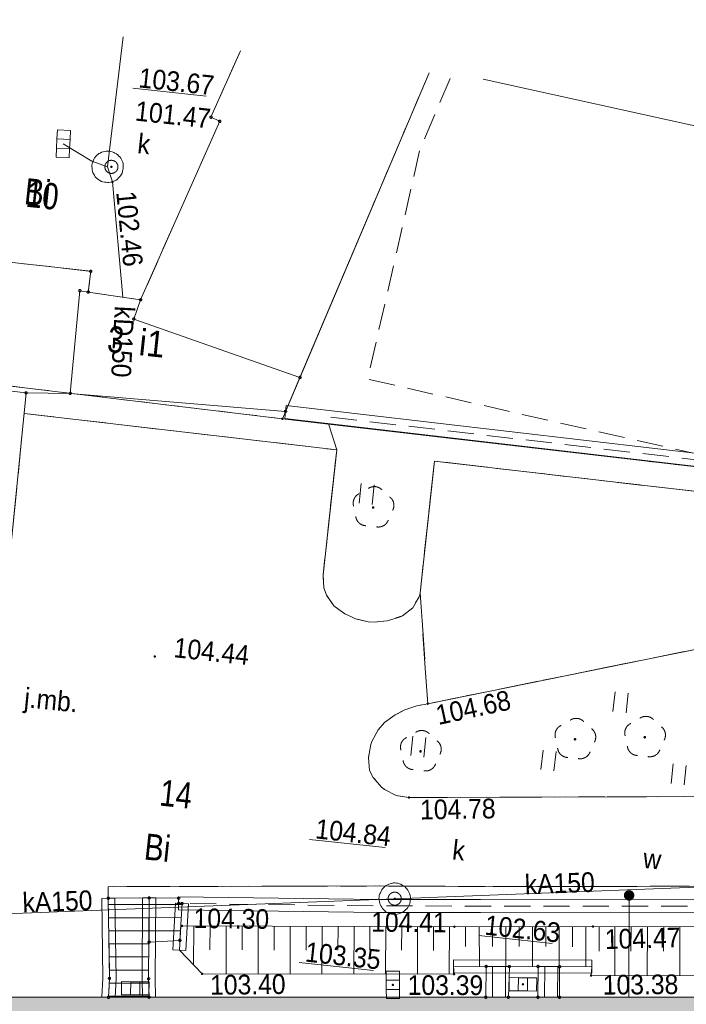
# Model space of a CAD drawing. Header units: millimetres. Extents: x -165388 to 921073, y -295343 to 494042.
# Tile 13 of 117: x -117947 to -92482, y -103108 to -65500. Entities that reach past the tile are written whole.
import ezdxf
from ezdxf.xclip import XClip

# ---------------------------------------------------------------- set-up
doc = ezdxf.new("R2010")
doc.units = ezdxf.units.MM
doc.header["$MEASUREMENT"] = 0
doc.header["$XCLIPFRAME"] = 0
for name, pattern in [('0.5_0.5', [1000, 500, -500]), ('1.0_0.5', [1500, 1000, -500]), ('1.5_0.5', [2000, 1500, -500]), ('mz1.0_0.5', [1500, 1000, -500])]:
    doc.linetypes.add(name, pattern=pattern)
for name, color, linetype in [('7795.2023_2_203-punkt graniczny', 7, 'Continuous'), ('7795.2023_2_drzewo liściaste (punkt)', 7, 'Continuous'), ('7795.2023_2_punkt o określonej wysokości (sieć kanalizacyjna)', 7, 'Continuous'), ('7795.2023_2_punkt wysokościowy sztuczny', 7, 'Continuous'), ('7795.2023_2_zasuwa - siec wodociągowa (punkt)', 7, 'Continuous'), ('Zagospodarowanie - Budynki', 7, 'Continuous')]:
    doc.layers.add(name, color=color, linetype=linetype)
for name, color, linetype, lineweight, true_color in [('7795.2023_2_210-oznaczenie konturu użytku gruntowego_Nr_pióra__3', 7, 'Continuous', 18, 0x959595), ('7795.2023_2_218-kontur użytku gruntowego_Nr_pióra__3', 7, 'Continuous', 18, 0x959595), ('7795.2023_2_drzewo liściaste (punkt)_Nr_pióra__94', 7, 'Continuous', 18, 0x4a4a4a), ('7795.2023_2_komora podziemna - przewód kanalizacyjny (powierzchnia)_Nr_pióra__34', 7, 'Continuous', 18, 0x4a4a4a), ('7795.2023_2_przewód kanalizacyjny (linia)-Atr1_Nr_pióra__34', 7, 'Continuous', 18, 0x4a4a4a), ('7795.2023_2_przewód kanalizacyjny (linia)_Nr_pióra__34', 7, 'Continuous', 18, 0x4a4a4a), ('7795.2023_2_przewód wodociągowy (linia)_Nr_pióra__5', 7, 'Continuous', 18, 0x1d1d1d), ('7795.2023_2_Punkt budynku_Nr_pióra__5', 7, 'Continuous', 18, 0x1d1d1d), ('7795.2023_2_punkt o określonej wysokości (sieć kanalizacyjna)-Atr2_Nr_pióra__34', 7, 'Continuous', 18, 0x4a4a4a), ('7795.2023_2_punkt o określonej wysokości (sieć kanalizacyjna)-Atr3_Nr_pióra__34', 7, 'Continuous', 18, 0x4a4a4a)]:
    doc.layers.add(name, color=color, linetype=linetype, lineweight=lineweight, true_color=true_color)
for name, color, linetype, lineweight in [('7795.2023_2_211-numer działki ewidencyjnej_Nr_pióra__7', 7, 'Continuous', 18), ('7795.2023_2_219-działka ewidencyjna_Nr_pióra__7', 7, 'Continuous', 18), ('7795.2023_2_312-budynek ewidencyjny_Nr_pióra__7', 7, 'Continuous', 18), ('7795.2023_2_312-oznaczenie budynku ewidencyjnego-Atr117_Nr_pióra__7', 7, 'Continuous', 18), ('7795.2023_2_312-oznaczenie budynku ewidencyjnego_Nr_pióra__7', 7, 'Continuous', 18), ('7795.2023_2_320-blok - kondygnacja nadziemna_Nr_pióra__7', 7, 'Continuous', 18), ('7795.2023_2_352-schody_Nr_pióra__7', 7, 'Continuous', 18), ('7795.2023_2_blok - kondygnacja podziemna_Nr_pióra__7', 7, 'Continuous', 18), ('7795.2023_2_chodnik (powierzchnia)_Nr_pióra__7', 7, 'Continuous', 18), ('7795.2023_2_jezdnia (powierzchnia)-Atr17_Nr_pióra__7', 7, 'Continuous', 18), ('7795.2023_2_jezdnia (powierzchnia)_Nr_pióra__7', 7, 'Continuous', 18), ('7795.2023_2_kratka ściekowa (punkt)_Nr_pióra__7', 7, 'Continuous', 18), ('7795.2023_2_krawężnik (linia)_Nr_pióra__7', 7, 'Continuous', 18), ('7795.2023_2_murek oporowy (linia)_Nr_pióra__7', 7, 'Continuous', 18), ('7795.2023_2_punkt o określonej wysokości (sieć kanalizacyjna)-Atr2_Nr_pióra__7', 7, 'Continuous', 18), ('7795.2023_2_punkt wysokościowy sztuczny-Atr2_Nr_pióra__7', 7, 'Continuous', 18), ('7795.2023_2_skarpa umocniona (powierzchnia)_Nr_pióra__7', 7, 'Continuous', 18), ('7795.2023_2_trawnik (powierzchnia) - symbol_Nr_pióra__7', 7, 'Continuous', 18), ('7795.2023_2_trawnik (powierzchnia)_Nr_pióra__7', 7, 'Continuous', 18), ('7795.2023_2_właz okrągły - siec kanalizacyjna (punkt)-Atr17_Nr_pióra__7', 7, 'Continuous', 18), ('7795.2023_2_właz okrągły - siec kanalizacyjna (punkt)_Nr_pióra__7', 7, 'Continuous', 18), ('7795.2023_2_zasuwa - siec wodociągowa (punkt)-Atr17_Nr_pióra__7', 7, 'Continuous', 18), ('Zagospodarowanie - Budynki_Nr_pióra__1', 7, 'Continuous', 13)]:
    doc.layers.add(name, color=color, linetype=linetype, lineweight=lineweight)
doc.styles.add('GENERATED_STYLE_1', font='txt')
doc.linetypes.add('450-500k', pattern='A,0,[2,A.01.1_PROJEKT_ZAGOSPODAROWANIA_DZIAŁKI1.Shx,S=39.68254,R=0,X=0,Y=0],-5000,0', length=5000)

# ---------------------------------------------------------------- blocks, each defined once
blk = doc.blocks.new('Rysunek_1_2', base_point=(-8073115860, -4958828181))
at = {"layer": '7795.2023_2_203-punkt graniczny', "linetype": 'Continuous', "lineweight": 0, "true_color": 0x000000}
blk.add_hatch(color=18, dxfattribs=at).paths.add_polyline_path([(-107867, -80748, 1), (-107957, -80738, 1)])
at = {"layer": '7795.2023_2_drzewo liściaste (punkt)', "linetype": 'Continuous', "lineweight": 0, "true_color": 0x4a4a4a}
for points in [[(-104394, -84137, 1), (-104493, -84127, 1)], [(-94020, -92913, 1), (-94119, -92902, 1)], [(-96683, -92990, 1), (-96783, -92979, 1)], [(-102586, -93453, 1), (-102686, -93442, 1)]]:
    blk.add_hatch(color=251, dxfattribs=at).paths.add_polyline_path(points)
at = {"layer": '7795.2023_2_punkt o określonej wysokości (sieć kanalizacyjna)', "linetype": 'Continuous', "lineweight": 0, "true_color": 0x4a4a4a}
for points in [[(-114399, -71127, 1), (-114489, -71117, 1)], [(-114361, -71704, 1), (-114450, -71695, 1)], [(-103577, -99080, 1), (-103666, -99070, 1)], [(-103692, -102411, 1), (-103693, -102321, 1)], [(-98677, -102346, 1), (-98767, -102345, 1)]]:
    blk.add_hatch(color=251, dxfattribs=at).paths.add_polyline_path(points)
at = {"layer": '7795.2023_2_punkt wysokościowy sztuczny', "linetype": 'Continuous', "lineweight": 0, "true_color": 0x000000}
for points in [[(-112743, -89830, 1), (-112833, -89820, 1)], [(-102316, -91632, 1), (-102405, -91622, 1)], [(-103032, -95216, 1), (-103121, -95206, 1)], [(-111704, -100119, 1), (-111793, -100110, 1)], [(-101298, -100149, 1), (-101387, -100139, 1)], [(-96007, -100142, 1), (-96096, -100133, 1)], [(-110935, -101952, 1), (-111024, -101942, 1)], [(-101311, -101967, 1), (-101401, -101958, 1)], [(-96077, -102016, 1), (-96166, -102006, 1)]]:
    blk.add_hatch(color=18, dxfattribs=at).paths.add_polyline_path(points)
at = {"layer": '7795.2023_2_zasuwa - siec wodociągowa (punkt)', "linetype": 'Continuous', "lineweight": 0, "true_color": 0x000000}
blk.add_hatch(color=18, dxfattribs=at).paths.add_polyline_path([(-94467, -98949, 1), (-94867, -98948, 1)])
at = {"layer": '7795.2023_2_218-kontur użytku gruntowego_Nr_pióra__3', "linetype": '0.5_0.5', "flags": 128}
for points in [[(-102305, -67526), (-107912, -80743)], [(-107912, -80743), (-133450, -77674)], [(-76522, -84389), (-107912, -80743)]]:
    blk.add_lwpolyline(points, dxfattribs=at)
at = {"layer": '7795.2023_2_219-działka ewidencyjna_Nr_pióra__7', "linetype": 'Continuous', "flags": 128}
for points in [[(-107912, -80743), (-102305, -67526)], [(-133450, -77674), (-107912, -80743)], [(-76522, -84389), (-107912, -80743)]]:
    blk.add_lwpolyline(points, dxfattribs=at)
at = {"layer": '7795.2023_2_312-budynek ewidencyjny_Nr_pióra__7', "linetype": 'Continuous', "flags": 128}
for points in [[(-110640, -69227), (-109508, -66685)], [(-102301, -67527), (-107240, -79166)], [(-91463, -69713), (-100244, -67767)], [(-113329, -76200), (-110305, -69383)], [(-110305, -69383), (-110640, -69227)], [(-118920, -74695), (-115234, -75111)], [(-115234, -75111), (-115329, -75905)], [(-115645, -75851), (-116015, -79774)], [(-116015, -79774), (-115645, -75851)], [(-115329, -75905), (-115645, -75851)], [(-115645, -75851), (-115329, -75905)], [(-115329, -75905), (-113329, -76200)], [(-113589, -76936), (-113329, -76200)], [(-113329, -76200), (-113589, -76936)], [(-107240, -79166), (-113589, -76936)], [(-113589, -76936), (-107240, -79166)], [(-117702, -79754), (-127081, -78678)], [(-127081, -78678), (-117702, -79754)], [(-107240, -79166), (-107792, -80464)], [(-117702, -79754), (-118424, -87049)], [(-116015, -79774), (-117702, -79754)], [(-107792, -80464), (-116015, -79774)], [(-129500, -102838), (-57530, -102838)]]:
    blk.add_lwpolyline(points, dxfattribs=at)
at = {"layer": '7795.2023_2_320-blok - kondygnacja nadziemna_Nr_pióra__7', "linetype": 'Continuous', "flags": 128}
blk.add_lwpolyline([(-109508, -66685), (-110640, -69227), (-110305, -69383), (-113329, -76200), (-113589, -76936), (-107240, -79166), (-102301, -67527)], dxfattribs=at)
at = {"layer": '7795.2023_2_352-schody_Nr_pióra__7', "linetype": 'Continuous', "flags": 128}
for points in [[(-114562, -99059), (-114518, -102121), (-114555, -102841), (-113006, -102836), (-113021, -102130), (-113002, -99045)], [(-114562, -99059), (-114518, -102121), (-114555, -102841), (-113006, -102836), (-113021, -102130), (-113002, -99045)], [(-111747, -99260), (-111878, -99256), (-111876, -99055), (-113002, -99045), (-113002, -100735), (-111828, -100669)], [(-111747, -99260), (-111878, -99256), (-111876, -99055), (-113002, -99045), (-113002, -100735), (-111828, -100669)], [(-100127, -101662), (-100142, -102837), (-99278, -102839), (-99243, -101666)], [(-100127, -101662), (-100142, -102837), (-99278, -102839), (-99243, -101666)], [(-98146, -101663), (-98151, -102839), (-97326, -102837), (-97322, -101671)], [(-98146, -101663), (-98151, -102839), (-97326, -102837), (-97322, -101671)]]:
    blk.add_lwpolyline(points, close=True, dxfattribs=at)
for points in [[(-114559, -99302), (-113003, -99301)], [(-113002, -99302), (-111749, -99297)], [(-114551, -99802), (-113006, -99802)], [(-113001, -99803), (-111778, -99797)], [(-114544, -100303), (-113010, -100301)], [(-113002, -100303), (-111806, -100297)], [(-114537, -100802), (-113013, -100802)], [(-114530, -101302), (-113015, -101301)], [(-114522, -101803), (-113018, -101802)], [(-99885, -102837), (-99889, -101663)], [(-99385, -102839), (-99389, -101666)], [(-97900, -102839), (-97890, -101665)], [(-97400, -102837), (-97390, -101671)], [(-114527, -102303), (-113017, -102302)], [(-114553, -102802), (-113006, -102802)]]:
    blk.add_lwpolyline(points, dxfattribs=at)
at = {"layer": '7795.2023_2_blok - kondygnacja podziemna_Nr_pióra__7', "linetype": '1.0_0.5', "flags": 128}
blk.add_lwpolyline([(-72991, -70953), (-74246, -76477), (-79813, -75216), (-81645, -83297), (-92272, -82047), (-104653, -79232), (-102655, -70445), (-101454, -67627)], dxfattribs=at)
at = {"layer": '7795.2023_2_chodnik (powierzchnia)_Nr_pióra__7', "linetype": 'mz1.0_0.5', "flags": 128}
blk.add_lwpolyline([(-109508, -66685), (-110640, -69227), (-110305, -69383), (-113329, -76200), (-115329, -75905), (-115234, -75111), (-116426, -74973), (-118423, -74749), (-118920, -74695), (-122776, -73226), (-122462, -72455), (-120756, -73151), (-119681, -70440), (-121368, -69757), (-119639, -65500)], dxfattribs=at)
blk.add_lwpolyline([(-111876, -99055), (-113002, -99045), (-114562, -99059), (-114565, -98616), (-104213, -98589), (-100162, -98611), (-91451, -98599), (-83668, -98609), (-83660, -99092), (-83833, -99114), (-83835, -99325), (-91603, -99357), (-100343, -99356), (-104244, -99350), (-111878, -99256)], close=True, dxfattribs=at)
at = {"layer": '7795.2023_2_drzewo liściaste (punkt)_Nr_pióra__94', "linetype": 'Continuous'}
for centre, start, end in [((-104401, -83734), 43.1542, 124.6102), ((-104808, -83968), 115.1902, 196.4302), ((-104052, -84049), 331.3342, 52.5742), ((-104712, -84429), 187.1032, 268.7532), ((-104244, -84479), 259.0112, 340.6612), ((-94027, -92510), 43.1542, 124.6102), ((-97098, -92820), 115.1902, 196.4302), ((-96690, -92586), 43.1542, 124.6102), ((-94434, -92744), 115.1902, 196.4302), ((-93679, -92825), 331.3342, 52.5742), ((-102593, -93050), 43.1542, 124.6102), ((-96342, -92901), 331.3342, 52.5742), ((-103001, -93284), 115.1902, 196.4302), ((-102245, -93365), 331.3342, 52.5742), ((-94338, -93205), 187.1032, 268.7532), ((-97001, -93281), 187.1032, 268.7532), ((-96534, -93331), 259.0112, 340.6612), ((-93871, -93255), 259.0112, 340.6612), ((-102904, -93745), 187.1032, 268.7532), ((-102437, -93795), 259.0112, 340.6612)]:
    blk.add_arc(centre, 400, start, end, dxfattribs=at)
at = {"layer": '7795.2023_2_jezdnia (powierzchnia)_Nr_pióra__7', "linetype": '1.5_0.5', "flags": 128}
for points in [[(-133603, -117474), (-140539, -117536), (-140620, -107500), (-140557, -104469), (-140124, -101468), (-139726, -99439), (-139040, -96797), (-134683, -84954), (-133333, -81267), (-129360, -81924), (-129813, -85114), (-127634, -85337), (-127687, -86016), (-118424, -87049), (-117777, -80541), (-105837, -81931), (-106358, -86703), (-106331, -87198), (-106231, -87481), (-105953, -87893), (-105571, -88175), (-105121, -88384), (-104630, -88497), (-104410, -88511), (-103912, -88463), (-103434, -88323), (-103329, -88274), (-102933, -87965), (-102687, -87539), (-102651, -87392), (-102360, -91627), (-102771, -91703), (-103241, -91864), (-103603, -92057), (-104006, -92345), (-104258, -92630), (-104496, -93067), (-104539, -93183), (-104622, -93677), (-104585, -94174), (-104442, -94441), (-104120, -94817), (-104009, -94900), (-103570, -95128), (-103076, -95211), (-86979, -95156), (-83668, -98609), (-91451, -98599), (-100162, -98611), (-104213, -98589), (-114565, -98616), (-114562, -99059), (-114518, -102121), (-114555, -102841), (-128132, -102834), (-128138, -102522), (-128314, -100783), (-128641, -98857), (-129139, -98904), (-129632, -99002), (-130109, -99142), (-130352, -99247), (-130798, -99471), (-131219, -99737), (-131515, -99967), (-131919, -100266), (-132287, -100598), (-132610, -100986), (-132669, -101070), (-132936, -101494), (-133145, -101945), (-133307, -102420), (-133409, -102902), (-133572, -104514)], [(-75231, -95148), (-75052, -95167), (-74554, -95211), (-74055, -95244), (-73553, -95257), (-73051, -95261), (-72546, -95245), (-72050, -95217), (-71554, -95180), (-71340, -95153), (-70841, -95096), (-70349, -95018), (-69857, -94929), (-69429, -94684), (-69070, -94340), (-68784, -93928), (-68637, -93582), (-68525, -93101), (-68521, -92599), (-68553, -92143), (-68662, -91658), (-68854, -91195), (-68920, -91067), (-69198, -90655), (-69542, -90297), (-69942, -89992), (-70379, -89754), (-70791, -89569), (-71254, -89379), (-71719, -89219), (-72206, -89066), (-72686, -88944), (-72961, -88884), (-73454, -88791), (-73949, -88718), (-74446, -88665), (-75403, -88683), (-85928, -88540), (-87510, -88663), (-89520, -89020), (-102360, -91627), (-102651, -87392), (-102102, -82362), (-91979, -83537), (-92046, -84445), (-91948, -84938), (-91724, -85375), (-91518, -85618), (-91117, -85912), (-90654, -86093), (-90416, -86128), (-87908, -85713), (-84864, -85557), (-84360, -85550), (-83867, -85543), (-83363, -85537), (-82860, -85530), (-82367, -85533), (-81865, -85536), (-81362, -85540), (-80860, -85543), (-80367, -85546), (-79866, -85560), (-79364, -85573), (-78863, -85587), (-78361, -85600), (-77861, -85624), (-77370, -85636), (-76869, -85659), (-76820, -85665), (-76319, -85688), (-75819, -85712), (-75320, -85745), (-74820, -85778), (-74321, -85812), (-73822, -85845), (-73322, -85879), (-72824, -85922), (-72326, -85965), (-71828, -86009), (-71330, -86052), (-70831, -86095), (-70334, -86149), (-69837, -86202), (-69340, -86255), (-68843, -86309), (-68347, -86372), (-67851, -86435), (-67353, -86488), (-66858, -86561), (-66362, -86625), (-65867, -86698), (-65481, -86749), (-65099, -86851), (-64721, -86982), (-64356, -87141), (-64004, -87330), (-63665, -87547), (-63339, -87784), (-63045, -88046), (-62764, -88338), (-62516, -88646), (-62289, -88972), (-62086, -89326), (-61913, -89686), (-61842, -89865), (-61711, -90241), (-61611, -90624), (-61544, -91023), (-61506, -91420), (-61499, -91823), (-61521, -92222), (-61584, -92618), (-61665, -93002), (-61787, -93391), (-61937, -93757), (-62116, -94110), (-62324, -94460), (-62560, -94786), (-62814, -95091), (-62974, -95265), (-62673, -95368), (-61706, -95632), (-59403, -96010), (-57905, -96110), (-57680, -99825), (-58032, -99828), (-64206, -99820), (-64238, -102833), (-78006, -102836), (-78005, -101981), (-65564, -101977), (-65581, -100165), (-78011, -100160), (-78017, -99275), (-65628, -99295), (-66899, -98576)]]:
    blk.add_lwpolyline(points, close=True, dxfattribs=at)
at = {"layer": '7795.2023_2_komora podziemna - przewód kanalizacyjny (powierzchnia)_Nr_pióra__34', "linetype": 'Continuous', "flags": 128}
for points in [[(-113998, -71180), (-114004, -71240), (-114020, -71298), (-114037, -71357), (-114062, -71405), (-114098, -71461), (-114133, -71508), (-114167, -71544), (-114212, -71590), (-114266, -71624), (-114309, -71650), (-114362, -71674), (-114425, -71697), (-114477, -71712), (-114538, -71716), (-114599, -71719), (-114658, -71713), (-114708, -71707), (-114766, -71691), (-114825, -71675), (-114883, -71648), (-114929, -71613), (-114976, -71578), (-115022, -71543), (-115058, -71499), (-115092, -71445), (-115118, -71402), (-115152, -71348), (-115166, -71286), (-115180, -71234), (-115184, -71174), (-115187, -71113), (-115191, -71052), (-115176, -71004), (-115159, -70945), (-115143, -70886), (-115117, -70829), (-115091, -70781), (-115046, -70736), (-115011, -70689), (-114967, -70654), (-114923, -70618), (-114870, -70594), (-114816, -70559), (-114764, -70545), (-114703, -70531), (-114642, -70528), (-114581, -70524), (-114530, -70520), (-114472, -70536), (-114413, -70552), (-114355, -70569), (-114307, -70594), (-114249, -70620), (-114204, -70665), (-114167, -70699), (-114122, -70744), (-114086, -70788), (-114062, -70841), (-114037, -70894), (-114013, -70947), (-113999, -71009), (-113996, -71070), (-113992, -71130)], [(-103025, -99139), (-103031, -99198), (-103047, -99257), (-103073, -99305), (-103099, -99362), (-103124, -99410), (-103159, -99456), (-103204, -99502), (-103249, -99537), (-103293, -99573), (-103347, -99607), (-103399, -99632), (-103451, -99646), (-103513, -99660), (-103565, -99674), (-103626, -99678), (-103685, -99671), (-103745, -99665), (-103804, -99649), (-103851, -99623), (-103909, -99597), (-103956, -99572), (-104003, -99537), (-104048, -99492), (-104084, -99448), (-104119, -99404), (-104154, -99350), (-104178, -99297), (-104193, -99245), (-104206, -99183), (-104221, -99131), (-104224, -99070), (-104218, -99011), (-104212, -98951), (-104195, -98893), (-104170, -98845), (-104144, -98787), (-104118, -98740), (-104083, -98693), (-104038, -98648), (-103994, -98612), (-103950, -98577), (-103896, -98542), (-103843, -98518), (-103791, -98503), (-103730, -98490), (-103678, -98475), (-103617, -98472), (-103557, -98478), (-103498, -98485), (-103439, -98501), (-103392, -98526), (-103334, -98552), (-103286, -98578), (-103240, -98613), (-103194, -98658), (-103159, -98702), (-103123, -98746), (-103089, -98800), (-103065, -98853), (-103050, -98905), (-103036, -98966), (-103022, -99018), (-103018, -99079)]]:
    blk.add_lwpolyline(points, close=True, dxfattribs=at)
at = {"layer": '7795.2023_2_kratka ściekowa (punkt)_Nr_pióra__7', "linetype": 'Continuous'}
for p, q in [((-116507, -69706), (-116523, -70056)), ((-116507, -69706), (-116008, -69728)), ((-116008, -69728), (-116023, -70078)), ((-116523, -70056), (-116538, -70405)), ((-116523, -70056), (-116023, -70078)), ((-116023, -70078), (-116039, -70427)), ((-116538, -70405), (-116554, -70755)), ((-116538, -70405), (-116039, -70427)), ((-116039, -70427), (-116054, -70777)), ((-116554, -70755), (-116054, -70777)), ((-103944, -101841), (-103444, -101840)), ((-103944, -101841), (-103943, -102191)), ((-103444, -101840), (-103443, -102190)), ((-114059, -102744), (-114056, -102244)), ((-114056, -102244), (-113706, -102247)), ((-113709, -102747), (-113706, -102247)), ((-113706, -102247), (-113356, -102249)), ((-113359, -102749), (-113356, -102249)), ((-113356, -102249), (-113006, -102252)), ((-113009, -102752), (-113006, -102252)), ((-103943, -102191), (-103443, -102190)), ((-103943, -102191), (-103942, -102541)), ((-103443, -102190), (-103442, -102540)), ((-99250, -102589), (-99244, -102089)), ((-99244, -102089), (-98894, -102093)), ((-98900, -102593), (-98894, -102093)), ((-98894, -102093), (-98544, -102098)), ((-98550, -102598), (-98544, -102098)), ((-98544, -102098), (-98194, -102102)), ((-98200, -102602), (-98194, -102102)), ((-103942, -102541), (-103442, -102540)), ((-103942, -102541), (-103941, -102891)), ((-103442, -102540), (-103441, -102890)), ((-99250, -102589), (-98900, -102593)), ((-98900, -102593), (-98550, -102598)), ((-98550, -102598), (-98200, -102602)), ((-114059, -102744), (-113709, -102747)), ((-113709, -102747), (-113359, -102749)), ((-113359, -102749), (-113009, -102752)), ((-103941, -102891), (-103441, -102890))]:
    blk.add_line(p, q, dxfattribs=at)
at = {"layer": '7795.2023_2_krawężnik (linia)_Nr_pióra__7', "linetype": 'Continuous', "flags": 128}
for points in [[(-117777, -80541), (-105837, -81931), (-106358, -86703), (-106331, -87198), (-106231, -87481), (-105953, -87893), (-105571, -88175), (-105121, -88384), (-104630, -88497), (-104410, -88511), (-103912, -88463), (-103434, -88323), (-103329, -88274), (-102933, -87965), (-102687, -87539), (-102651, -87392), (-102102, -82362), (-91979, -83537)], [(-86979, -95156), (-103076, -95211), (-103570, -95128), (-104009, -94900), (-104120, -94817), (-104442, -94441), (-104585, -94174), (-104622, -93677), (-104539, -93183), (-104496, -93067), (-104258, -92630), (-104006, -92345), (-103603, -92057), (-103241, -91864), (-102771, -91703), (-102360, -91627), (-89520, -89020)], [(-83833, -99114), (-83660, -99092), (-83668, -98609), (-91451, -98599), (-100162, -98611), (-104213, -98589), (-114565, -98616), (-114562, -99059)]]:
    blk.add_lwpolyline(points, dxfattribs=at)
at = {"layer": '7795.2023_2_murek oporowy (linia)_Nr_pióra__7', "linetype": 'Continuous'}
for p, q in [((-107765, -80236), (-107794, -80484)), ((-114312, -99055), (-114562, -99059)), ((-113252, -99043), (-113002, -99045)), ((-111881, -99506), (-111878, -99256)), ((-111498, -99274), (-111747, -99260)), ((-111598, -101053), (-111498, -99274)), ((-111598, -101053), (-111848, -101039)), ((-101375, -101909), (-101374, -101659)), ((-101375, -101909), (-96096, -101922)), ((-96096, -101922), (-96095, -101672)), ((-114305, -102854), (-114555, -102841)), ((-113256, -102841), (-113006, -102836))]:
    blk.add_line(p, q, dxfattribs=at)
at = {"layer": '7795.2023_2_murek oporowy (linia)_Nr_pióra__7', "linetype": '450-500k'}
for p, q in [((-107823, -80733), (-107794, -80484)), ((-114812, -99062), (-114562, -99059)), ((-112752, -99047), (-113002, -99045)), ((-112097, -101025), (-111997, -99246)), ((-111997, -99246), (-111747, -99260)), ((-111875, -99006), (-111878, -99256)), ((-112097, -101025), (-111848, -101039)), ((-101373, -101409), (-101374, -101659)), ((-101373, -101409), (-96095, -101422)), ((-96095, -101422), (-96095, -101672)), ((-114805, -102828), (-114555, -102841)), ((-112756, -102831), (-113006, -102836))]:
    blk.add_line(p, q, dxfattribs=at)
at = {"layer": '7795.2023_2_murek oporowy (linia)_Nr_pióra__7', "linetype": 'Continuous', "flags": 128}
for points in [[(-76545, -83874), (-90730, -82223), (-107765, -80236)], [(-114305, -102854), (-114268, -102126), (-114312, -99055)], [(-113252, -99043), (-113271, -102132), (-113256, -102841)], [(-111881, -99506), (-104246, -99600), (-100343, -99606), (-83835, -99575)]]:
    blk.add_lwpolyline(points, dxfattribs=at)
at = {"layer": '7795.2023_2_murek oporowy (linia)_Nr_pióra__7', "linetype": '450-500k', "flags": 128}
for points in [[(-76603, -84370), (-90787, -82719), (-107823, -80733)], [(-114805, -102828), (-114768, -102116), (-114812, -99062)], [(-112752, -99047), (-112770, -102129), (-112756, -102831)], [(-111875, -99006), (-104243, -99100), (-100343, -99106), (-83836, -99075)]]:
    blk.add_lwpolyline(points, dxfattribs=at)
at = {"layer": '7795.2023_2_przewód kanalizacyjny (linia)_Nr_pióra__34', "linetype": 'Continuous', "flags": 128}
for points in [[(-113998, -66161), (-114594, -71116), (-114405, -71700), (-114002, -76098)], [(-114594, -71116), (-115195, -70901), (-116281, -70241)], [(-103621, -99075), (-80889, -98202)], [(-103621, -99075), (-129414, -100072)]]:
    blk.add_lwpolyline(points, dxfattribs=at)
at = {"layer": '7795.2023_2_przewód wodociągowy (linia)_Nr_pióra__5', "linetype": 'Continuous', "flags": 128}
blk.add_lwpolyline([(-94667, -98948), (-94682, -102839)], dxfattribs=at)
at = {"layer": '7795.2023_2_Punkt budynku_Nr_pióra__5', "linetype": 'Continuous'}
for centre in [(-110640, -69227), (-110305, -69383), (-115234, -75111), (-115645, -75851), (-115329, -75905), (-113329, -76200), (-113589, -76936), (-107240, -79166), (-117702, -79754), (-116015, -79774), (-107792, -80464), (-114562, -99059), (-113002, -99045), (-111878, -99256), (-111876, -99055), (-111747, -99260), (-113002, -100735), (-111828, -100669), (-100127, -101662), (-99243, -101666), (-98146, -101663), (-97322, -101671), (-114518, -102121), (-113021, -102130), (-114555, -102841), (-113006, -102836), (-100142, -102837), (-99278, -102839), (-98151, -102839), (-97326, -102837)]:
    blk.add_circle(centre, 45, dxfattribs=at)
at = {"layer": '7795.2023_2_punkt o określonej wysokości (sieć kanalizacyjna)-Atr2_Nr_pióra__7', "linetype": 'Continuous', "flags": 128}
for points in [[(-113628, -68120), (-110822, -68421)], [(-106876, -96808), (-103981, -97118)], [(-100409, -100483), (-97608, -100783)], [(-107268, -101511), (-104436, -101815)]]:
    blk.add_lwpolyline(points, dxfattribs=at)
at = {"layer": '7795.2023_2_skarpa umocniona (powierzchnia)_Nr_pióra__7', "linetype": 'Continuous', "flags": 128}
blk.add_lwpolyline([(-111848, -101039), (-111798, -100109), (-101342, -100144), (-96052, -100138), (-83836, -100180), (-83834, -102030), (-96122, -102011), (-96095, -101672), (-101374, -101659), (-101356, -101963), (-110979, -101947)], close=True, dxfattribs=at)
blk.add_lwpolyline([(-111848, -101039), (-111798, -100109), (-101342, -100144), (-96052, -100138), (-83836, -100180), (-83834, -102030), (-96122, -102011), (-96095, -101672), (-101374, -101659), (-101356, -101963), (-110979, -101947)], close=True, dxfattribs=at)
for points in [[(-111296, -100113), (-111305, -101610)], [(-110672, -100109), (-110680, -101034)], [(-110059, -100115), (-110064, -101945)], [(-109446, -100120), (-109453, -101034)], [(-108832, -100115), (-108838, -101955)], [(-108229, -100120), (-108226, -101035)], [(-107616, -100125), (-107621, -101955)], [(-107002, -100120), (-107010, -101035)], [(-106399, -100125), (-106404, -101955)], [(-105786, -100130), (-105794, -101044)], [(-105173, -100135), (-105187, -101954)], [(-104569, -100130), (-104577, -101044)], [(-103956, -100135), (-103970, -101954)], [(-103353, -100139), (-103360, -101044)], [(-102749, -100134), (-102754, -101964)], [(-102136, -100139), (-102144, -101054)], [(-101533, -100143), (-101537, -101963)], [(-100920, -100149), (-100921, -100903)], [(-100397, -100145), (-100389, -101664)], [(-99883, -100139), (-99885, -100903)], [(-99371, -100144), (-99373, -101662)], [(-98868, -100137), (-98869, -100902)], [(-98355, -100142), (-98358, -101670)], [(-97852, -100136), (-97843, -100901)], [(-97339, -100140), (-97342, -101669)], [(-96826, -100135), (-96828, -100909)], [(-96323, -100139), (-96316, -101668)], [(-95811, -100143), (-95810, -101079)], [(-95217, -100137), (-95217, -102017)], [(-94594, -100143), (-94603, -101077)], [(-93971, -100149), (-93980, -102019)], [(-93347, -100146), (-93357, -101080)], [(-92734, -100151), (-92732, -102012)]]:
    blk.add_lwpolyline(points, dxfattribs=at)
at = {"layer": '7795.2023_2_trawnik (powierzchnia) - symbol_Nr_pióra__7', "linetype": 'Continuous'}
for p, q in [((-104980, -83965), (-104900, -83219)), ((-104483, -84018), (-104403, -83273)), ((-95283, -91924), (-95203, -91178)), ((-94786, -91977), (-94706, -91231)), ((-103006, -93610), (-102927, -92864)), ((-102509, -93663), (-102429, -92918)), ((-98035, -94143), (-97955, -93397)), ((-97538, -94196), (-97458, -93451)), ((-93063, -94676), (-92983, -93930)), ((-92566, -94729), (-92486, -93983))]:
    blk.add_line(p, q, dxfattribs=at)
at = {"layer": '7795.2023_2_trawnik (powierzchnia)_Nr_pióra__7', "linetype": 'mz1.0_0.5', "flags": 128}
for points in [[(-105837, -81931), (-106234, -80661), (-90759, -82471), (-76574, -84122), (-76581, -84282), (-57844, -86250), (-57790, -90349), (-57724, -95637), (-57926, -95645), (-60844, -95282), (-62092, -95018), (-61986, -94868), (-61769, -94529), (-61580, -94177), (-61410, -93813), (-61279, -93435), (-61168, -93055), (-61076, -92662), (-61023, -92266), (-61000, -91866), (-60995, -91535), (-61023, -91139), (-61081, -90741), (-61160, -90350), (-61269, -89966), (-61410, -89589), (-61572, -89220), (-61765, -88867), (-61981, -88532), (-62167, -88301), (-62365, -88079), (-62573, -87866), (-62792, -87661), (-63034, -87474), (-63201, -87346), (-63444, -87169), (-63699, -87021), (-63965, -86872), (-64233, -86742), (-64580, -86604), (-65518, -86253), (-66579, -86018), (-67737, -85753), (-68699, -85620), (-68743, -86319), (-68843, -86309), (-69340, -86255), (-69837, -86202), (-70334, -86149), (-70831, -86095), (-71330, -86052), (-71828, -86009), (-72326, -85965), (-72824, -85922), (-73322, -85879), (-73822, -85845), (-74321, -85812), (-74820, -85778), (-75320, -85745), (-75819, -85712), (-76319, -85688), (-76820, -85665), (-76869, -85659), (-77370, -85636), (-77861, -85624), (-78361, -85600), (-78863, -85587), (-79364, -85573), (-79866, -85560), (-80367, -85546), (-80860, -85543), (-81362, -85540), (-81865, -85536), (-82367, -85533), (-82860, -85530), (-83363, -85537), (-83867, -85543), (-84360, -85550), (-84864, -85557), (-87908, -85713), (-90416, -86128), (-90654, -86093), (-91117, -85912), (-91518, -85618), (-91724, -85375), (-91948, -84938), (-92046, -84445), (-91979, -83537), (-102102, -82362), (-102651, -87392), (-102687, -87539), (-102933, -87965), (-103329, -88274), (-103912, -88463), (-104410, -88511), (-104630, -88497), (-105121, -88384), (-105571, -88175), (-105953, -87893), (-106231, -87481), (-106331, -87198), (-106358, -86703)], [(-102360, -91627), (-89520, -89020), (-87510, -88663), (-85928, -88540), (-75403, -88683), (-74446, -88665), (-73949, -88718), (-73454, -88791), (-72961, -88884), (-72686, -88944), (-72206, -89066), (-71719, -89219), (-71254, -89379), (-70791, -89569), (-70379, -89754), (-69942, -89992), (-69542, -90297), (-69198, -90655), (-68920, -91067), (-68854, -91195), (-68662, -91658), (-68553, -92143), (-68521, -92599), (-68525, -93101), (-68637, -93582), (-68784, -93928), (-69070, -94340), (-69429, -94684), (-69857, -94929), (-70349, -95018), (-70841, -95096), (-71340, -95153), (-71554, -95180), (-72050, -95217), (-72546, -95245), (-73051, -95261), (-73553, -95257), (-74055, -95244), (-74554, -95211), (-75052, -95167), (-75231, -95148), (-75217, -92484), (-75019, -92516), (-75009, -90264), (-87017, -90355), (-87034, -92575), (-86902, -92560), (-86979, -95156), (-103076, -95211), (-103570, -95128), (-104009, -94900), (-104120, -94817), (-104442, -94441), (-104585, -94174), (-104622, -93677), (-104539, -93183), (-104496, -93067), (-104258, -92630), (-104006, -92345), (-103603, -92057), (-103241, -91864), (-102771, -91703)]]:
    blk.add_lwpolyline(points, close=True, dxfattribs=at)
at = {"layer": '7795.2023_2_właz okrągły - siec kanalizacyjna (punkt)_Nr_pióra__7', "linetype": 'Continuous'}
for centre in [(-114444, -71122), (-103621, -99075)]:
    blk.add_circle(centre, 250, dxfattribs=at)
at = {"layer": '7795.2023_2_210-oznaczenie konturu użytku gruntowego_Nr_pióra__3', "linetype": 'Continuous', "char_height": 1000, "attachment_point": 7, "rotation": 353.8822, "style": 'GENERATED_STYLE_1'}
for insert in [(-117804, -72540), (-113225, -97571)]:
    blk.add_mtext('\\A1;{\\W0.790000x;\\fArial|b0|i0|c238|p38;Bi}', dxfattribs=dict(at, insert=insert))
at = {"layer": '7795.2023_2_211-numer działki ewidencyjnej_Nr_pióra__7', "linetype": 'Continuous', "char_height": 1000, "rotation": 353.8822, "style": 'GENERATED_STYLE_1'}
for s, insert, attachment_point in [('\\A1;{\\W0.790000x;\\fArial|b0|i0|c238|p38;10}', (-117632, -71646), 1), ('\\A1;{\\W0.790000x;\\fArial|b0|i0|c238|p38;14}', (-112637, -95512), 7)]:
    blk.add_mtext(s, dxfattribs=dict(at, insert=insert, attachment_point=attachment_point))
at = {"layer": '7795.2023_2_312-oznaczenie budynku ewidencyjnego-Atr117_Nr_pióra__7', "linetype": 'Continuous', "insert": (-113426, -78310), "char_height": 1000, "attachment_point": 7, "rotation": 353.8822, "style": 'GENERATED_STYLE_1'}
blk.add_mtext('\\A1;{\\W0.900000x;\\fArial|b0|i0|c238|p38;i1}', dxfattribs=at)
at = {"layer": '7795.2023_2_312-oznaczenie budynku ewidencyjnego_Nr_pióra__7', "linetype": 'Continuous', "insert": (-114636, -78197), "char_height": 1000, "attachment_point": 7, "rotation": 353.8822, "style": 'GENERATED_STYLE_1'}
blk.add_mtext('\\A1;{\\W0.790000x;\\fArial|b0|i0|c238|p38;3}', dxfattribs=at)
at = {"layer": '7795.2023_2_jezdnia (powierzchnia)-Atr17_Nr_pióra__7', "linetype": 'Continuous', "insert": (-117776, -91500), "char_height": 750, "attachment_point": 4, "rotation": 354.3872, "style": 'GENERATED_STYLE_1'}
blk.add_mtext('\\A1;{\\W0.900000x;\\fArial|b0|i0|c238|p38;j.mb.}', dxfattribs=at)
at = {"layer": '7795.2023_2_przewód kanalizacyjny (linia)-Atr1_Nr_pióra__34', "linetype": 'Continuous', "char_height": 750, "attachment_point": 4, "style": 'GENERATED_STYLE_1'}
for s, insert, rotation in [('\\A1;{\\W0.900000x;\\fArial|b0|i0|c238|p38;kD150}', (-113944, -76443), 267.0482), ('\\A1;{\\W0.900000x;\\fArial|b0|i0|c238|p38;kA150}', (-98653, -98542), 2.1992), ('\\A1;{\\W0.900000x;\\fArial|b0|i0|c238|p38;kA150}', (-117841, -99235), 2.2082)]:
    blk.add_mtext(s, dxfattribs=dict(at, insert=insert, rotation=rotation))
at = {"layer": '7795.2023_2_punkt o określonej wysokości (sieć kanalizacyjna)-Atr2_Nr_pióra__34', "linetype": 'Continuous', "char_height": 750, "style": 'GENERATED_STYLE_1'}
for s, insert, attachment_point, rotation in [('\\A1;{\\W0.900000x;\\fArial|b0|i0|c238|p38;103.67}', (-113432, -68093), 7, 353.8822), ('\\A1;{\\W0.900000x;\\fArial|b0|i0|c238|p38;102.46}', (-113894, -72053), 4, 275.5582), ('\\A1;{\\W0.900000x;\\fArial|b0|i0|c238|p38;104.84}', (-106679, -96779), 7, 353.8822), ('\\A1;{\\W0.900000x;\\fArial|b0|i0|c238|p38;102.63}', (-100212, -100455), 7, 353.8822), ('\\A1;{\\W0.900000x;\\fArial|b0|i0|c238|p38;103.35}', (-107071, -101483), 7, 353.8822)]:
    blk.add_mtext(s, dxfattribs=dict(at, insert=insert, attachment_point=attachment_point, rotation=rotation))
at = {"layer": '7795.2023_2_punkt o określonej wysokości (sieć kanalizacyjna)-Atr3_Nr_pióra__34', "linetype": 'Continuous', "insert": (-113567, -69360), "char_height": 750, "attachment_point": 7, "rotation": 353.8822, "style": 'GENERATED_STYLE_1'}
blk.add_mtext('\\A1;{\\W0.900000x;\\fArial|b0|i0|c238|p38;101.47}', dxfattribs=at)
at = {"layer": '7795.2023_2_punkt wysokościowy sztuczny-Atr2_Nr_pióra__7', "linetype": 'Continuous', "char_height": 750, "attachment_point": 7, "style": 'GENERATED_STYLE_1'}
for s, insert, rotation in [('\\A1;{\\W0.900000x;\\fArial|b0|i0|c238|p38;104.44}', (-112094, -89858), 353.8822), ('\\A1;{\\W0.900000x;\\fArial|b0|i0|c238|p38;104.68}', (-101951, -92453), 12.1802), ('\\A1;{\\W0.900000x;\\fArial|b0|i0|c238|p38;104.78}', (-102645, -96063), 1.0162), ('\\A1;{\\W0.900000x;\\fArial|b0|i0|c238|p38;104.30}', (-111307, -100204), 359.2862), ('\\A1;{\\W0.900000x;\\fArial|b0|i0|c238|p38;104.41}', (-104525, -100343), 359.4542), ('\\A1;{\\W0.900000x;\\fArial|b0|i0|c238|p38;104.47}', (-95584, -101010), 1.4462), ('\\A1;{\\W0.900000x;\\fArial|b0|i0|c238|p38;103.40}', (-110670, -102756), 0.6712), ('\\A1;{\\W0.900000x;\\fArial|b0|i0|c238|p38;103.39}', (-103126, -102758), 359.8252), ('\\A1;{\\W0.900000x;\\fArial|b0|i0|c238|p38;103.38}', (-95670, -102748), 0.4022)]:
    blk.add_mtext(s, dxfattribs=dict(at, insert=insert, rotation=rotation))
at = {"layer": '7795.2023_2_właz okrągły - siec kanalizacyjna (punkt)-Atr17_Nr_pióra__7', "linetype": 'Continuous', "char_height": 750, "attachment_point": 4, "rotation": 353.8822, "style": 'GENERATED_STYLE_1'}
for insert in [(-113435, -70220), (-101410, -97198)]:
    blk.add_mtext('\\A1;{\\W0.900000x;\\fArial|b0|i0|c238|p38;k}', dxfattribs=dict(at, insert=insert))
at = {"layer": '7795.2023_2_zasuwa - siec wodociągowa (punkt)-Atr17_Nr_pióra__7', "linetype": 'Continuous', "insert": (-94161, -97892), "char_height": 750, "attachment_point": 7, "rotation": 353.8822, "style": 'GENERATED_STYLE_1'}
blk.add_mtext('\\A1;{\\W0.900000x;\\fArial|b0|i0|c238|p38;w}', dxfattribs=at)

msp = doc.modelspace()

# ---------------------------------------------------------------- hatches: boundary and pattern name
at = {"layer": 'Zagospodarowanie - Budynki_Nr_pióra__1', "linetype": 'Continuous'}
h = msp.add_hatch(color=256, dxfattribs=at)
h.paths.add_polyline_path([(-129509.647, -117649.486), (-128979.647, -117649.486), (-84037.078, -117649.486), (-83507.078, -117649.486), (-83507.078, -117119.486), (-83507.078, -116653.389), (-78210.313, -116653.389), (-78210.313, -117115.586), (-78210.313, -117645.586), (-77413.406, -117645.586), (-58059.942, -117645.586), (-57529.942, -117645.586), (-57529.942, -117115.586), (-57529.942, -103368.288), (-57529.942, -102838.288), (-58059.942, -102838.288), (-84695.243, -102838.288), (-128979.647, -102838.288), (-129214.695, -102838.288), (-129509.647, -102838.288), (-129509.647, -117119.486)])
h.paths.add_polyline_path([(-84037.078, -117119.486), (-128979.647, -117119.486), (-128979.647, -103368.288), (-84695.243, -103368.288), (-58059.942, -103368.288), (-58059.942, -117115.586), (-77413.406, -117115.586), (-77413.406, -116653.389), (-77413.406, -116263.389), (-78210.313, -116263.389), (-83507.078, -116263.389), (-84037.078, -116263.389), (-84037.078, -116653.389)], flags=0)

# ---------------------------------------------------------------- block references
at = {"layer": 'Zagospodarowanie - Budynki', "color": 151, "linetype": 'Continuous', "lineweight": 13, "true_color": 0x80c2ff}
ref = msp.add_blockref('Rysunek_1_2', (-8073115859.987, -4958828180.543), dxfattribs=at)
XClip(ref).set_block_clipping_path([(-157094.7839021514, -148080.1650051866), (-43180.5757127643, -160289.8069398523), (-31694.507992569, -53126.4423991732), (-145608.7161819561, -40916.8004645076)])

doc.saveas('drawing.dxf')
